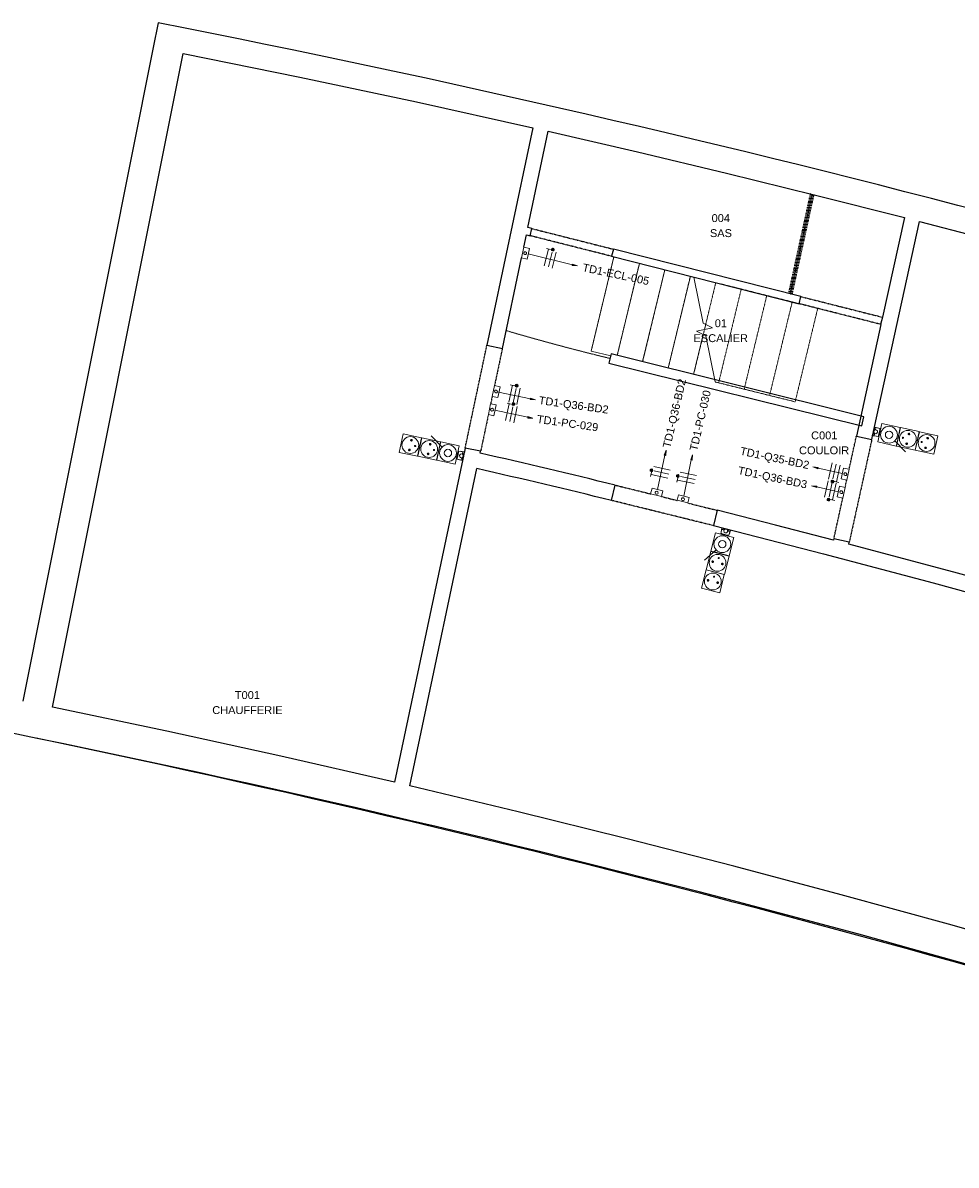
# Model space of a CAD drawing. Header units: millimetres. Extents: x -2845 to 74013, y -36085 to 13748.
# Tile 6 of 8: x 56635 to 65517, y -36085 to -25219. Entities that reach past the tile are written whole.
import ezdxf

# ---------------------------------------------------------------- set-up
doc = ezdxf.new("R2010")
doc.units = ezdxf.units.MM
for name, pattern in [('Tiret', [2.5, 1.25, -1.25]), ('Tiret_2_', [2.5, 1.25, -1.25]), ('Tiret_3_', [6.35, 3.175, -3.175])]:
    doc.linetypes.add(name, pattern=pattern)
for name, color, linetype, lineweight, true_color in [('A-AREA', 4, 'Tiret', 100, 0x00ffff), ('A-DOOR-HDLN', 5, 'Tiret', 25, 0x0000ff), ('M-AREA', 3, 'Tiret', 100, 0x00ff00), ('S-STRS-MBND', 7, 'Tiret', 18, 0x000080)]:
    doc.layers.add(name, color=color, linetype=linetype, lineweight=lineweight, true_color=true_color)
for name, color, linetype, lineweight in [('A-DETL-GENF', 7, 'Continuous', 18), ('A-DOOR', 7, 'Continuous', 25), ('A-FLOR', 7, 'Continuous', 25), ('A-WALL', 7, 'Continuous', 25), ('CABLE', 7, 'Continuous', 30), ('CABLES', 7, 'Continuous', 18), ('G-ANNO-TEXT', 7, 'Continuous', 30), ('I-WALL', 7, 'Continuous', 25), ('INSTAL ELECTRIQUE', 7, 'Continuous', 18), ('S-STRS', 7, 'Continuous', 18)]:
    doc.layers.add(name, color=color, linetype=linetype, lineweight=lineweight)
doc.styles.add('@Arial Unicode MS_1', font='ARIALUNI.TTF', dxfattribs={"height": 75})
doc.styles.add('Arial_2', font='arial.ttf', dxfattribs={"height": 75})

# ---------------------------------------------------------------- blocks, each defined once
blk = doc.blocks.new('Ouverture en rectangle - Ouverture en rectangle _100x207_-V2-2021_015_1111_DCE_1_50_S1_CFO_DIS')
at = {"layer": 'A-DOOR-HDLN', "linetype": 'Tiret_2_'}
for p, q in [((-500, 75), (500, 75)), ((-211, -75), (-500, -75)), ((47, -75), (-106, -75)), ((500, -75), (152, -75))]:
    blk.add_line(p, q, dxfattribs=at)
blk = doc.blocks.new('Ouverture en rectangle - Ouverture en rectangle _100x207_-V3-2021_015_1111_DCE_1_50_S1_CFO_DIS')
at = {"layer": 'A-DOOR-HDLN', "linetype": 'Tiret_2_'}
for p, q in [((-500, 75), (500, 75)), ((-177, -75), (-500, -75)), ((-1, -75), (-72, -75)), ((500, -75), (104, -75))]:
    blk.add_line(p, q, dxfattribs=at)
blk = doc.blocks.new('Ouverture en rectangle - Ouverture en rectangle _100x207_-V4-2021_015_1111_DCE_1_50_S1_CFO_DIS')
at = {"layer": 'A-DOOR-HDLN', "linetype": 'Tiret_2_'}
for p, q in [((-500, 75), (500, 75)), ((-143, -75), (-500, -75)), ((34, -75), (-38, -75)), ((500, -75), (139, -75))]:
    blk.add_line(p, q, dxfattribs=at)
blk = doc.blocks.new('Ouverture en rectangle - Ouverture en rectangle _80x207_-3421789-2021_015_1111_DCE_1_50_S1_CFO_DIS')
at = {"layer": 'A-DOOR-HDLN', "linetype": 'Tiret_2_'}
for p, q in [((-400, 35), (400, 35)), ((400, -35), (-400, -35))]:
    blk.add_line(p, q, dxfattribs=at)
blk = doc.blocks.new('B02_DC_STR_rvt-1-2021_015_1111_DCE_1_50_S1_CFO_DIS')
at = {"layer": 'A-AREA', "linetype": 'Tiret_2_'}
blk.add_line((10770, -27797), (10978, -26849), dxfattribs=at)
at = {"layer": 'A-FLOR'}
blk.add_arc((-23283, -161351), 132090, 71.50375, 78.25947, dxfattribs=at)
at = {"layer": 'A-WALL'}
for p, q in [((4754, -25219), (4707, -25455)), ((4707, -25455), (3466, -31672)), ((3750, -31730), (4992, -25511))]:
    blk.add_line(p, q, dxfattribs=at)
at = {"layer": 'A-WALL', "flags": 128}
for points in [[(4992, -25511), (6103, -25736), (7213, -25972), (8320, -26218)], [(8466, -26251), (9316, -26447), (10164, -26649), (11011, -26857), (11856, -27071)], [(12001, -27108), (13072, -27389), (14140, -27679), (15205, -27979), (16268, -28287), (17328, -28605), (18386, -28932), (19440, -29269), (20492, -29614)], [(7004, -32443), (5921, -32196), (4837, -31958), (3750, -31730)], [(14309, -34380), (13293, -34082), (12275, -33793), (11254, -33513), (10232, -33241), (9206, -32978), (8179, -32723), (7150, -32477)]]:
    blk.add_lwpolyline(points, dxfattribs=at)
at = {"layer": 'A-WALL'}
for centre, radius, start, end in [((-19860, -150720), 127891, 71.44191, 78.90337), ((-21592, -155075), 125602, 71.32686, 86.47696)]:
    blk.add_arc(centre, radius, start, end, dxfattribs=at)
at = {"layer": 'I-WALL'}
for p, q in [((8320, -26218), (7883, -28285)), ((8273, -27166), (8466, -26251)), ((11569, -29077), (12001, -27108)), ((11856, -27071), (11648, -28019)), ((8233, -27354), (8258, -27235)), ((8258, -27235), (8294, -27244)), ((8311, -27176), (8273, -27166)), ((8294, -27244), (8311, -27176)), ((9087, -27372), (9070, -27440)), ((10871, -27823), (9087, -27372)), ((8030, -28316), (8212, -27456)), ((9070, -27440), (10853, -27891)), ((10853, -27891), (10871, -27823)), ((11646, -28019), (11629, -28087)), ((11648, -28019), (11646, -28019)), ((11633, -28087), (11399, -29151)), ((11629, -28087), (11633, -28087)), ((7883, -28285), (8030, -28316)), ((9066, -28367), (9044, -28455)), ((9044, -28455), (11450, -29054)), ((11471, -28967), (9066, -28367)), ((11450, -29054), (11471, -28967)), ((11558, -29127), (11562, -29107)), ((11563, -29102), (11568, -29082)), ((11399, -29151), (11545, -29183)), ((11545, -29183), (11556, -29133)), ((7664, -29319), (7660, -29340)), ((7676, -29264), (7665, -29314)), ((7823, -29295), (7676, -29264)), ((7819, -29311), (7823, -29295)), ((7653, -29370), (7004, -32443)), ((7659, -29344), (7655, -29365)), ((7150, -32477), (7788, -29458)), ((9068, -29762), (9104, -29616)), ((10075, -29856), (10039, -30001)), ((11184, -30128), (11182, -30139)), ((11331, -30160), (11184, -30128)), ((11327, -30177), (11331, -30160))]:
    blk.add_line(p, q, dxfattribs=at)
at = {"layer": 'I-WALL', "flags": 128}
for points in [[(11182, -30139), (10629, -29996), (10075, -29856)], [(10039, -30001), (11085, -30269), (12129, -30546), (13170, -30831), (14209, -31126), (15245, -31430)], [(15445, -31333), (14419, -31031), (13391, -30737), (12360, -30453), (11327, -30177)]]:
    blk.add_lwpolyline(points, dxfattribs=at)
at = {"layer": 'I-WALL'}
for radius, start, end in [(124566, 76.3599, 76.96721), (124416, 76.36018, 76.96589)]:
    blk.add_arc((-20272, -150669), radius, start, end, dxfattribs=at)
at = {"layer": 'S-STRS'}
for p, q in [((9091, -27445), (8875, -28341)), ((9334, -27507), (9123, -28382)), ((9576, -27568), (9365, -28442)), ((9819, -27629), (9608, -28503)), ((9965, -28087), (9953, -28136)), ((9942, -28185), (9850, -28563)), ((8875, -28341), (9061, -28387))]:
    blk.add_line(p, q, dxfattribs=at)
at = {"layer": 'S-STRS', "color": 176, "linetype": 'Tiret_2_', "true_color": 0x000080}
for p, q in [((9091, -27445), (8875, -28341)), ((9334, -27507), (9123, -28382)), ((9576, -27568), (9365, -28442)), ((9819, -27629), (9608, -28503)), ((9965, -28087), (9953, -28136)), ((9942, -28185), (9850, -28563))]:
    blk.add_line(p, q, dxfattribs=at)
at = {"layer": 'S-STRS-MBND', "color": 7, "linetype": 'Continuous'}
for p, q in [((9941, -28075), (9852, -27638)), ((9877, -28152), (10030, -28121)), ((10030, -28121), (9941, -28075)), ((9966, -28197), (9877, -28152)), ((10054, -28635), (9966, -28197))]:
    blk.add_line(p, q, dxfattribs=at)
at = {"layer": 'S-STRS-MBND', "linetype": 'Tiret_2_'}
for p, q in [((10061, -27690), (9965, -28087)), ((10061, -27690), (9965, -28087)), ((10096, -27699), (11031, -27935)), ((10303, -27752), (10088, -28643)), ((10303, -27752), (10088, -28643)), ((10546, -27813), (10331, -28704)), ((10546, -27813), (10331, -28704)), ((10788, -27874), (10573, -28764)), ((10788, -27874), (10573, -28764)), ((11031, -27935), (10816, -28824)), ((9953, -28136), (9942, -28185)), ((9953, -28136), (9942, -28185)), ((10054, -28635), (10816, -28824))]:
    blk.add_line(p, q, dxfattribs=at)
at = {"layer": 'A-DOOR', "color": 5, "lineweight": 25, "true_color": 0x0000ff}
for name, p, rotation in [('Ouverture en rectangle - Ouverture en rectangle _80x207_-3421789-2021_015_1111_DCE_1_50_S1_CFO_DIS', (8690, -27308), 345.8164849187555), ('Ouverture en rectangle - Ouverture en rectangle _80x207_-3421789-2021_015_1111_DCE_1_50_S1_CFO_DIS', (11250, -27955), 345.8164849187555), ('Ouverture en rectangle - Ouverture en rectangle _100x207_-V4-2021_015_1111_DCE_1_50_S1_CFO_DIS', (7853, -28790), 78.05966159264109), ('Ouverture en rectangle - Ouverture en rectangle _100x207_-V3-2021_015_1111_DCE_1_50_S1_CFO_DIS', (11365, -29655), 257.6099998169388), ('Ouverture en rectangle - Ouverture en rectangle _100x207_-V2-2021_015_1111_DCE_1_50_S1_CFO_DIS', (9571, -29809), 166.1299168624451)]:
    blk.add_blockref(name, p, dxfattribs=dict(at, rotation=rotation))
blk = doc.blocks.new('602_BOITE DE DERIVATION - 105X105X50 GENERIQUE-7163070-2021_015_1111_DCE_1_50_S1_CFO_DIS')
at = {"layer": 'INSTAL ELECTRIQUE'}
for p, q in [((9692, -29761), (9705, -29708)), ((9794, -29786), (9692, -29761)), ((9705, -29708), (9807, -29733)), ((9807, -29733), (9794, -29786))]:
    blk.add_line(p, q, dxfattribs=at)
for start, end in [(346.1299, 166.1299), (166.1299, 346.1299)]:
    blk.add_arc((9749, -29750), 14, start, end, dxfattribs=at)
blk = doc.blocks.new('602_BOITE DE DERIVATION - 105X105X50 GENERIQUE-7163085-2021_015_1111_DCE_1_50_S1_CFO_DIS')
at = {"layer": 'INSTAL ELECTRIQUE'}
for p, q in [((9441, -29699), (9455, -29646)), ((9455, -29646), (9556, -29671)), ((9543, -29725), (9441, -29699)), ((9556, -29671), (9543, -29725))]:
    blk.add_line(p, q, dxfattribs=at)
for start, end in [(166.1299, 346.1299), (346.1299, 166.1299)]:
    blk.add_arc((9498, -29688), 14, start, end, dxfattribs=at)
blk = doc.blocks.new('602_BOITE DE DERIVATION - 105X105X50 GENERIQUE-7163073-2021_015_1111_DCE_1_50_S1_CFO_DIS')
at = {"layer": 'INSTAL ELECTRIQUE'}
for p, q in [((11253, -29557), (11276, -29455)), ((11276, -29455), (11330, -29466)), ((11330, -29466), (11307, -29569)), ((11307, -29569), (11253, -29557))]:
    blk.add_line(p, q, dxfattribs=at)
for start, end in [(77.61, 257.61), (257.61, 77.61)]:
    blk.add_arc((11294, -29512), 14, start, end, dxfattribs=at)
blk = doc.blocks.new('602_BOITE DE DERIVATION - 105X105X50 GENERIQUE-7163088-2021_015_1111_DCE_1_50_S1_CFO_DIS')
at = {"layer": 'INSTAL ELECTRIQUE'}
for p, q in [((11216, -29729), (11238, -29627)), ((11238, -29627), (11292, -29638)), ((11292, -29638), (11269, -29741)), ((11269, -29741), (11216, -29729))]:
    blk.add_line(p, q, dxfattribs=at)
for start, end in [(77.61, 257.61), (257.61, 77.61)]:
    blk.add_arc((11256, -29684), 14, start, end, dxfattribs=at)
blk = doc.blocks.new('602_BOITE DE DERIVATION - 105X105X50 GENERIQUE-7163079-2021_015_1111_DCE_1_50_S1_CFO_DIS')
at = {"layer": 'INSTAL ELECTRIQUE'}
for p, q in [((8212, -27456), (8233, -27354)), ((8233, -27354), (8287, -27365)), ((8287, -27365), (8265, -27468)), ((8265, -27468), (8212, -27456))]:
    blk.add_line(p, q, dxfattribs=at)
for start, end in [(78.0597, 258.0597), (258.0597, 78.0597)]:
    blk.add_arc((8247, -27410), 14, start, end, dxfattribs=at)
blk = doc.blocks.new('602_BOITE DE DERIVATION - 105X105X50 GENERIQUE-7163067-2021_015_1111_DCE_1_50_S1_CFO_DIS')
at = {"layer": 'INSTAL ELECTRIQUE'}
for p, q in [((7897, -28945), (7918, -28843)), ((7918, -28843), (7972, -28854)), ((7972, -28854), (7950, -28957)), ((7950, -28957), (7897, -28945))]:
    blk.add_line(p, q, dxfattribs=at)
for start, end in [(78.0597, 258.0597), (258.0597, 78.0597)]:
    blk.add_arc((7932, -28899), 14, start, end, dxfattribs=at)
blk = doc.blocks.new('602_BOITE DE DERIVATION - 105X105X50 GENERIQUE-7163082-2021_015_1111_DCE_1_50_S1_CFO_DIS')
at = {"layer": 'INSTAL ELECTRIQUE'}
for p, q in [((7933, -28772), (7955, -28669)), ((7955, -28669), (8009, -28681)), ((8009, -28681), (7987, -28784)), ((7987, -28784), (7933, -28772))]:
    blk.add_line(p, q, dxfattribs=at)
for start, end in [(78.0597, 258.0597), (258.0597, 78.0597)]:
    blk.add_arc((7969, -28726), 14, start, end, dxfattribs=at)
blk = doc.blocks.new('603_3POSTES_VERTICAUX_PLEXO - 603_3POSTES_VERTICAUX_PLEXO-7091303-2021_015_1111_DCE_1_50_S1_CFO_DIS')
at = {"layer": 'A-DETL-GENF'}
for points in [[(-55, -336), (-54, -337), (-51, -340), (-47, -341), (-44, -340), (-42, -339), (-40, -336), (-40, -333), (-41, -330), (-44, -327), (-47, -326), (-50, -326), (-53, -328), (-55, -331)], [(-4, -289), (-1, -291), (0, -291), (2, -291), (5, -288), (4, -284), (2, -282), (-1, -282), (-4, -284), (-5, -285)], [(40, -336), (41, -337), (44, -340), (47, -341), (51, -340), (53, -339), (55, -336), (55, -333), (54, -330), (51, -327), (47, -326), (45, -326), (42, -328), (40, -331)], [(-55, -519), (-54, -520), (-51, -523), (-47, -524), (-44, -523), (-42, -522), (-40, -519), (-40, -516), (-41, -513), (-44, -510), (-47, -509), (-50, -509), (-53, -511), (-55, -514)], [(-4, -472), (-1, -474), (0, -474), (2, -474), (5, -471), (4, -467), (2, -465), (-1, -465), (-4, -467), (-5, -468)], [(40, -519), (41, -520), (44, -523), (47, -524), (51, -523), (53, -522), (55, -519), (55, -516), (54, -513), (51, -510), (47, -509), (45, -509), (42, -511), (40, -514)]]:
    blk.add_hatch(color=256, dxfattribs=at).paths.add_polyline_path(points)
for p, q in [((-90, -60), (90, -60)), ((-90, -240), (-90, -60)), ((90, -60), (90, -240)), ((-44, -217), (-126, -339)), ((-65, -240), (-90, -240)), ((-90, -243), (90, -243)), ((-90, -423), (-90, -243)), ((90, -240), (-55, -240)), ((90, -243), (90, -423)), ((90, -423), (-90, -423)), ((-90, -426), (90, -426)), ((-90, -606), (-90, -426)), ((90, -426), (90, -606)), ((90, -606), (-90, -606))]:
    blk.add_line(p, q, dxfattribs=at)
for centre, radius in [((0, -150), 80), ((0, -150), 35), ((0, -333), 80), ((-47, -333), 7.82), ((0, -286), 5), ((47, -333), 7.82), ((0, -516), 80), ((-47, -516), 7.82), ((0, -469), 5), ((47, -516), 7.82)]:
    blk.add_circle(centre, radius, dxfattribs=at)
for centre, radius, start, end in [((-47, -333), 7.82, 360, 180), ((0, -286), 5, 360, 180), ((0, -286), 5, 180, 360), ((47, -333), 7.82, 360, 180), ((-47, -333), 7.82, 180, 360), ((47, -333), 7.82, 180, 360), ((-47, -516), 7.82, 360, 180), ((-47, -516), 7.82, 180, 360), ((0, -469), 5, 360, 180), ((0, -469), 5, 180, 360), ((47, -516), 7.82, 360, 180), ((47, -516), 7.82, 180, 360)]:
    blk.add_arc(centre, radius, start, end, dxfattribs=at)
blk = doc.blocks.new('Legrand_Plexo_boitier_vertical_3_postes_gris_069680L - Legrand_Plexo_boitier_vertical_3_postes_gris_069680L-7081495-2021_015_1111_DCE_1_50_S1_CFO_DIS')
at = {"layer": 'INSTAL ELECTRIQUE'}
for p, q in [((11559, -29129), (11561, -29120)), ((11561, -29120), (11568, -29091)), ((11561, -29120), (11562, -29120)), ((11568, -29091), (11562, -29120)), ((11563, -29101), (11562, -29108)), ((11562, -29107), (11562, -29108)), ((11562, -29107), (11562, -29108)), ((11562, -29108), (11564, -29109)), ((11562, -29108), (11562, -29108)), ((11562, -29108), (11564, -29109)), ((11565, -29102), (11563, -29101)), ((11563, -29101), (11563, -29102)), ((11563, -29101), (11563, -29102)), ((11565, -29102), (11563, -29101)), ((11563, -29101), (11563, -29102)), ((11569, -29097), (11565, -29115)), ((11569, -29076), (11567, -29083)), ((11568, -29082), (11567, -29083)), ((11568, -29082), (11567, -29083)), ((11568, -29082), (11567, -29083)), ((11568, -29082), (11567, -29083)), ((11568, -29082), (11567, -29083)), ((11567, -29083), (11569, -29084)), ((11567, -29083), (11569, -29084)), ((11567, -29083), (11569, -29084)), ((11568, -29090), (11570, -29082)), ((11568, -29091), (11568, -29091)), ((11568, -29102), (11568, -29101)), ((11571, -29076), (11569, -29076)), ((11569, -29076), (11569, -29077)), ((11569, -29076), (11569, -29077)), ((11571, -29076), (11569, -29076)), ((11569, -29076), (11569, -29077)), ((11569, -29076), (11569, -29077)), ((11571, -29076), (11569, -29076)), ((11569, -29076), (11569, -29077)), ((11571, -29076), (11570, -29082)), ((11571, -29076), (11572, -29069)), ((11573, -29067), (11572, -29069)), ((11573, -29067), (11574, -29064)), ((11573, -29068), (11573, -29067)), ((11585, -29069), (11573, -29067)), ((11586, -29068), (11574, -29064)), ((11609, -29074), (11576, -29065)), ((11581, -29084), (11583, -29078)), ((11581, -29084), (11581, -29086)), ((11581, -29091), (11582, -29085)), ((11581, -29091), (11582, -29086)), ((11584, -29077), (11582, -29085)), ((11584, -29072), (11583, -29078)), ((11584, -29072), (11585, -29069)), ((11584, -29077), (11585, -29071)), ((11586, -29068), (11585, -29069)), ((11586, -29068), (11585, -29071)), ((11624, -29078), (11586, -29068)), ((11586, -29091), (11586, -29091)), ((11621, -29093), (11610, -29140)), ((11621, -29093), (11622, -29087)), ((11623, -29081), (11622, -29087)), ((11623, -29081), (11624, -29078)), ((11558, -29126), (11556, -29134)), ((11556, -29133), (11556, -29134)), ((11556, -29133), (11556, -29134)), ((11556, -29133), (11556, -29134)), ((11556, -29133), (11556, -29134)), ((11556, -29133), (11556, -29134)), ((11556, -29134), (11558, -29135)), ((11556, -29134), (11558, -29135)), ((11556, -29134), (11558, -29135)), ((11557, -29141), (11556, -29144)), ((11556, -29143), (11556, -29142)), ((11556, -29146), (11556, -29144)), ((11556, -29144), (11568, -29147)), ((11556, -29146), (11568, -29148)), ((11557, -29141), (11558, -29135)), ((11560, -29127), (11558, -29126)), ((11558, -29126), (11558, -29127)), ((11558, -29126), (11558, -29127)), ((11560, -29127), (11558, -29126)), ((11558, -29126), (11558, -29127)), ((11558, -29126), (11558, -29127)), ((11560, -29127), (11558, -29126)), ((11558, -29126), (11558, -29127)), ((11559, -29129), (11558, -29135)), ((11558, -29147), (11591, -29152)), ((11570, -29138), (11568, -29144)), ((11568, -29147), (11568, -29144)), ((11569, -29145), (11568, -29148)), ((11568, -29147), (11568, -29148)), ((11568, -29148), (11607, -29155)), ((11569, -29145), (11571, -29139)), ((11570, -29138), (11571, -29131)), ((11572, -29130), (11571, -29131)), ((11572, -29131), (11571, -29139)), ((11572, -29130), (11574, -29125)), ((11572, -29131), (11574, -29125)), ((11578, -29127), (11578, -29127)), ((11607, -29155), (11608, -29152)), ((11609, -29146), (11608, -29152)), ((11609, -29146), (11610, -29140))]:
    blk.add_line(p, q, dxfattribs=at)
for major_axis, start_param, end_param in [((5, 22.7), 2.269248, 2.36167), ((5, 22.7), 2.269248, 2.928679), ((3.9, 17.7), 2.109282, 7.315496), ((3.9, 17.7), 2.360061, 2.86162), ((5, 22.7), 0.212914, 0.872345), ((5, 22.7), 0.779922, 0.867331), ((3.9, 17.7), 0.279973, 0.781531)]:
    blk.add_ellipse((11582, -29109), major_axis=major_axis, ratio=0.998781, start_param=start_param, end_param=end_param, dxfattribs=at)
blk = doc.blocks.new('Legrand_Plexo_composable_poussoir_NO_gris_069540L - Legrand_Plexo_composable_poussoir_NO_gris_069540L-7081480-2021_015_1111_DCE_1_50_S1_CFO_DIS')
at = {"layer": 'INSTAL ELECTRIQUE'}
for p, q in [((11615, -29141), (11625, -29094)), ((11621, -29089), (11626, -29090)), ((11626, -29090), (11621, -29089)), ((11625, -29094), (11626, -29090)), ((11609, -29143), (11614, -29144)), ((11609, -29144), (11614, -29144)), ((11614, -29144), (11615, -29141))]:
    blk.add_line(p, q, dxfattribs=at)
blk = doc.blocks.new('Legrand_Plexo_composable_prise_FB_gris_069551L - Legrand_Plexo_composable_prise_FB_gris_069551L-7081481-2021_015_1111_DCE_1_50_S1_CFO_DIS')
at = {"layer": 'INSTAL ELECTRIQUE'}
for p, q in [((11625, -29097), (11616, -29138)), ((11616, -29138), (11625, -29097)), ((11625, -29097), (11616, -29138)), ((11622, -29088), (11622, -29089)), ((11626, -29094), (11625, -29096)), ((11625, -29096), (11626, -29094)), ((11626, -29094), (11625, -29096)), ((11625, -29096), (11625, -29096)), ((11626, -29093), (11626, -29094)), ((11626, -29094), (11626, -29093)), ((11626, -29093), (11626, -29094)), ((11610, -29144), (11609, -29145)), ((11615, -29141), (11616, -29139)), ((11616, -29139), (11615, -29141)), ((11616, -29139), (11615, -29141)), ((11615, -29142), (11615, -29141)), ((11615, -29141), (11615, -29142)), ((11615, -29141), (11615, -29142)), ((11616, -29139), (11616, -29139))]:
    blk.add_line(p, q, dxfattribs=at)
for points in [[(11625, -29090), (11624, -29089), (11623, -29089), (11622, -29088), (11622, -29088)], [(11625, -29097), (11625, -29097), (11625, -29097), (11625, -29097)], [(11626, -29093), (11626, -29093), (11626, -29093), (11626, -29092), (11626, -29092)], [(11626, -29092), (11626, -29092), (11626, -29093), (11626, -29093), (11626, -29093)], [(11626, -29094), (11626, -29094), (11626, -29094), (11626, -29094)], [(11615, -29142), (11615, -29141), (11615, -29141), (11615, -29141)], [(11615, -29143), (11615, -29143), (11615, -29142), (11615, -29142)], [(11615, -29143), (11615, -29143), (11615, -29142), (11615, -29142), (11615, -29142)], [(11615, -29142), (11615, -29142), (11615, -29142), (11615, -29143), (11615, -29143)], [(11616, -29138), (11616, -29138), (11616, -29138), (11616, -29138)]]:
    blk.add_open_spline(points, degree=3, dxfattribs=at)
for points, knots in [([(11626, -29093), (11626, -29093), (11626, -29092), (11626, -29092), (11626, -29092)], [0, 0, 0, 0, 0.1428571, 0.2496068, 0.2496068, 0.2496068, 0.2496068]), ([(11609, -29145), (11610, -29145), (11611, -29145), (11612, -29145), (11613, -29144)], [0, 0, 0, 0, 0.2857143, 0.4285714, 0.4285714, 0.4285714, 0.4285714])]:
    blk.add_open_spline(points, degree=3, knots=knots, dxfattribs=at)
blk = doc.blocks.new('Legrand_Plexo_composable_prise_FB_gris_069551L - Legrand_Plexo_composable_prise_FB_gris_069551L-V5-2021_015_1111_DCE_1_50_S1_CFO_DIS')
at = {"layer": 'INSTAL ELECTRIQUE'}
blk.add_open_spline([(11626, -29092), (11626, -29092), (11626, -29092), (11626, -29092)], degree=3, dxfattribs=at)
blk = doc.blocks.new('Legrand_Plexo_boitier_vertical_3_postes_gris_069680L - Legrand_Plexo_boitier_vertical_3_postes_gris_069680L-V8-2021_015_1111_DCE_1_50_S1_CFO_DIS')
at = {"layer": 'INSTAL ELECTRIQUE'}
for p, q in [((10117, -30037), (10109, -30076)), ((10109, -30076), (10111, -30076)), ((10118, -30078), (10111, -30076)), ((10118, -30027), (10112, -30060)), ((10119, -30025), (10117, -30037)), ((10118, -30037), (10117, -30037)), ((10120, -30038), (10117, -30037)), ((10122, -30025), (10118, -30037)), ((10118, -30037), (10121, -30037)), ((10118, -30078), (10124, -30079)), ((10119, -30025), (10122, -30025)), ((10120, -30038), (10126, -30040)), ((10127, -30039), (10121, -30037)), ((10122, -30025), (10123, -30026)), ((10124, -30026), (10122, -30025)), ((10124, -30026), (10130, -30028)), ((10170, -30091), (10124, -30079)), ((10133, -30042), (10126, -30040)), ((10127, -30039), (10133, -30041)), ((10136, -30029), (10130, -30028)), ((10131, -30026), (10131, -30028)), ((10132, -30026), (10131, -30026)), ((10132, -30026), (10131, -30026)), ((10131, -30026), (10131, -30028)), ((10132, -30026), (10131, -30026)), ((10132, -30026), (10131, -30026)), ((10131, -30026), (10131, -30028)), ((10139, -30028), (10131, -30026)), ((10132, -30026), (10131, -30026)), ((10135, -30041), (10133, -30041)), ((10133, -30042), (10140, -30043)), ((10134, -30042), (10140, -30043)), ((10136, -30029), (10145, -30031)), ((10139, -30028), (10138, -30027)), ((10139, -30028), (10138, -30027)), ((10139, -30028), (10138, -30027)), ((10139, -30028), (10138, -30027)), ((10139, -30028), (10138, -30027)), ((10138, -30030), (10139, -30028)), ((10138, -30030), (10139, -30028)), ((10138, -30030), (10139, -30028)), ((10138, -30048), (10138, -30048)), ((10174, -30039), (10145, -30031)), ((10145, -30031), (10174, -30039)), ((10145, -30031), (10145, -30031)), ((10168, -30040), (10150, -30035)), ((10157, -30032), (10156, -30034)), ((10157, -30032), (10156, -30034)), ((10158, -30032), (10157, -30032)), ((10158, -30032), (10157, -30032)), ((10163, -30034), (10157, -30032)), ((10158, -30032), (10157, -30032)), ((10163, -30036), (10163, -30034)), ((10163, -30034), (10163, -30034)), ((10163, -30034), (10163, -30034)), ((10163, -30036), (10163, -30034)), ((10163, -30034), (10163, -30034)), ((10170, -30091), (10176, -30093)), ((10173, -30052), (10178, -30053)), ((10173, -30052), (10180, -30053)), ((10173, -30057), (10173, -30057)), ((10174, -30039), (10174, -30039)), ((10174, -30039), (10183, -30041)), ((10182, -30094), (10176, -30093)), ((10180, -30052), (10178, -30052)), ((10180, -30052), (10186, -30054)), ((10187, -30055), (10180, -30053)), ((10181, -30038), (10181, -30040)), ((10183, -30039), (10181, -30038)), ((10183, -30039), (10181, -30038)), ((10181, -30038), (10181, -30040)), ((10183, -30039), (10181, -30038)), ((10183, -30039), (10181, -30038)), ((10181, -30038), (10181, -30040)), ((10183, -30039), (10181, -30038)), ((10189, -30040), (10181, -30038)), ((10182, -30094), (10185, -30095)), ((10189, -30042), (10183, -30041)), ((10185, -30095), (10196, -30058)), ((10193, -30056), (10186, -30054)), ((10187, -30055), (10193, -30057)), ((10189, -30040), (10188, -30040)), ((10189, -30040), (10188, -30040)), ((10189, -30040), (10188, -30040)), ((10189, -30040), (10188, -30040)), ((10189, -30040), (10188, -30040)), ((10189, -30042), (10189, -30040)), ((10189, -30042), (10189, -30040)), ((10189, -30042), (10189, -30040)), ((10189, -30042), (10195, -30044)), ((10190, -30080), (10200, -30048)), ((10193, -30056), (10195, -30056)), ((10196, -30058), (10193, -30057)), ((10198, -30045), (10195, -30044)), ((10195, -30056), (10198, -30045)), ((10196, -30058), (10195, -30056)), ((10196, -30044), (10197, -30045)), ((10197, -30058), (10200, -30045)), ((10198, -30045), (10200, -30045))]:
    blk.add_line(p, q, dxfattribs=at)
for major_axis, start_param, end_param in [((-22.5, 5.7), 5.41084, 6.070272), ((-17.6, 4.5), 5.250875, 10.457089), ((-17.6, 4.5), 5.501654, 6.003213), ((-22.5, 5.7), 5.41084, 5.503263), ((-17.6, 4.5), 3.421565, 3.923124), ((-22.5, 5.7), 3.354506, 4.013937), ((-22.5, 5.7), 3.921515, 4.006004)]:
    blk.add_ellipse((10155, -30052), major_axis=major_axis, ratio=0.998781, start_param=start_param, end_param=end_param, dxfattribs=at)
blk = doc.blocks.new('Legrand_Plexo_composable_prise_FB_gris_069551L - Legrand_Plexo_composable_prise_FB_gris_069551L-V9-2021_015_1111_DCE_1_50_S1_CFO_DIS')
at = {"layer": 'INSTAL ELECTRIQUE'}
for p, q in [((10119, -30079), (10119, -30079)), ((10121, -30084), (10122, -30084)), ((10122, -30084), (10121, -30084)), ((10122, -30084), (10121, -30084)), ((10122, -30084), (10125, -30085)), ((10125, -30085), (10122, -30084)), ((10125, -30085), (10122, -30084)), ((10125, -30085), (10125, -30085)), ((10166, -30096), (10125, -30085)), ((10125, -30085), (10166, -30096)), ((10166, -30096), (10125, -30085)), ((10169, -30096), (10166, -30096)), ((10166, -30096), (10169, -30096)), ((10166, -30096), (10167, -30096)), ((10169, -30096), (10166, -30096)), ((10170, -30097), (10169, -30096)), ((10169, -30096), (10170, -30097)), ((10170, -30097), (10169, -30096)), ((10175, -30093), (10174, -30093))]:
    blk.add_line(p, q, dxfattribs=at)
for points, knots in [([(10119, -30079), (10119, -30079), (10119, -30080), (10119, -30081), (10119, -30082)], [0, 0, 0, 0, 0.2857143, 0.4285714, 0.4285714, 0.4285714, 0.4285714]), ([(10170, -30097), (10170, -30097), (10171, -30097), (10171, -30097), (10171, -30097)], [0, 0, 0, 0, 0.1428571, 0.2496068, 0.2496068, 0.2496068, 0.2496068])]:
    blk.add_open_spline(points, degree=3, knots=knots, dxfattribs=at)
for points in [[(10120, -30084), (10121, -30084), (10121, -30084), (10121, -30084), (10121, -30084)], [(10121, -30084), (10121, -30084), (10121, -30084), (10121, -30084)], [(10121, -30084), (10121, -30084), (10121, -30084), (10121, -30084), (10121, -30084)], [(10122, -30084), (10122, -30084), (10122, -30084), (10122, -30084)], [(10125, -30085), (10125, -30085), (10125, -30085), (10125, -30085)], [(10166, -30095), (10166, -30096), (10166, -30096), (10166, -30096)], [(10169, -30096), (10169, -30096), (10169, -30096), (10169, -30096)], [(10170, -30097), (10170, -30097), (10170, -30097), (10171, -30097), (10171, -30097)], [(10171, -30097), (10171, -30097), (10170, -30097), (10170, -30097), (10170, -30097)], [(10173, -30095), (10173, -30095), (10174, -30094), (10175, -30093), (10175, -30093)]]:
    blk.add_open_spline(points, degree=3, dxfattribs=at)
blk = doc.blocks.new('Legrand_Plexo_boitier_vertical_3_postes_gris_069680L - Legrand_Plexo_boitier_vertical_3_postes_gris_069680L-V10-2021_015_1111_DCE_1_50_S1_CFO_DIS')
at = {"layer": 'INSTAL ELECTRIQUE'}
for p, q in [((7602, -29354), (7612, -29307)), ((7613, -29301), (7612, -29307)), ((7613, -29301), (7614, -29295)), ((7615, -29293), (7614, -29295)), ((7653, -29299), (7615, -29293)), ((7630, -29295), (7630, -29295)), ((7664, -29300), (7630, -29295)), ((7644, -29320), (7644, -29320)), ((7650, -29315), (7648, -29322)), ((7649, -29317), (7648, -29322)), ((7650, -29315), (7651, -29308)), ((7650, -29317), (7651, -29316)), ((7653, -29302), (7651, -29308)), ((7652, -29309), (7651, -29316)), ((7652, -29309), (7653, -29303)), ((7666, -29301), (7653, -29299)), ((7654, -29300), (7653, -29299)), ((7653, -29302), (7653, -29299)), ((7654, -29300), (7653, -29303)), ((7653, -29350), (7657, -29332)), ((7666, -29303), (7654, -29300)), ((7654, -29356), (7660, -29327)), ((7661, -29327), (7654, -29356)), ((7661, -29327), (7660, -29327)), ((7662, -29318), (7661, -29327)), ((7662, -29318), (7664, -29312)), ((7662, -29320), (7664, -29321)), ((7662, -29320), (7664, -29321)), ((7662, -29320), (7664, -29321)), ((7665, -29306), (7664, -29312)), ((7666, -29313), (7664, -29312)), ((7666, -29313), (7664, -29312)), ((7666, -29313), (7664, -29312)), ((7664, -29321), (7666, -29313)), ((7664, -29321), (7664, -29319)), ((7664, -29321), (7664, -29319)), ((7664, -29321), (7664, -29319)), ((7664, -29321), (7664, -29319)), ((7664, -29321), (7664, -29319)), ((7665, -29306), (7666, -29303)), ((7666, -29304), (7665, -29305)), ((7665, -29314), (7666, -29313)), ((7665, -29314), (7666, -29313)), ((7665, -29314), (7666, -29313)), ((7665, -29314), (7666, -29313)), ((7665, -29314), (7666, -29313)), ((7666, -29301), (7666, -29303)), ((7599, -29367), (7600, -29360)), ((7599, -29367), (7599, -29369)), ((7599, -29369), (7636, -29379)), ((7602, -29354), (7600, -29360)), ((7614, -29374), (7646, -29382)), ((7636, -29356), (7636, -29356)), ((7636, -29379), (7637, -29376)), ((7636, -29379), (7637, -29378)), ((7636, -29379), (7649, -29383)), ((7638, -29370), (7637, -29376)), ((7638, -29375), (7637, -29378)), ((7637, -29378), (7649, -29380)), ((7638, -29370), (7640, -29362)), ((7638, -29375), (7639, -29369)), ((7641, -29363), (7639, -29369)), ((7641, -29356), (7640, -29361)), ((7641, -29356), (7640, -29362)), ((7641, -29363), (7641, -29361)), ((7649, -29380), (7650, -29377)), ((7650, -29379), (7649, -29380)), ((7649, -29380), (7649, -29383)), ((7651, -29371), (7650, -29377)), ((7651, -29371), (7653, -29365)), ((7651, -29371), (7653, -29371)), ((7651, -29371), (7653, -29371)), ((7651, -29371), (7653, -29371)), ((7654, -29356), (7653, -29365)), ((7655, -29364), (7653, -29363)), ((7655, -29364), (7653, -29363)), ((7655, -29364), (7653, -29363)), ((7653, -29371), (7655, -29364)), ((7653, -29371), (7653, -29370)), ((7653, -29371), (7653, -29370)), ((7653, -29371), (7653, -29370)), ((7653, -29371), (7653, -29370)), ((7653, -29371), (7653, -29370)), ((7654, -29356), (7654, -29356)), ((7655, -29365), (7655, -29364)), ((7655, -29365), (7655, -29364)), ((7655, -29365), (7655, -29364)), ((7655, -29365), (7655, -29364)), ((7655, -29365), (7655, -29364)), ((7657, -29345), (7659, -29345)), ((7657, -29345), (7659, -29345)), ((7660, -29339), (7658, -29338)), ((7660, -29339), (7658, -29338)), ((7659, -29345), (7660, -29339)), ((7659, -29345), (7659, -29344)), ((7659, -29345), (7659, -29344)), ((7659, -29345), (7659, -29345)), ((7660, -29339), (7660, -29339)), ((7660, -29340), (7660, -29339)), ((7660, -29340), (7660, -29339))]:
    blk.add_line(p, q, dxfattribs=at)
for major_axis, start_param, end_param in [((3.7, 17.7), 5.250875, 10.457089), ((3.7, 17.7), 5.501654, 6.003213), ((4.8, 22.7), 5.41084, 6.070272), ((4.8, 22.7), 5.41084, 5.503263), ((4.8, 22.7), 3.354506, 4.013937), ((3.7, 17.7), 3.421565, 3.923124), ((4.8, 22.7), 3.921515, 4.013937)]:
    blk.add_ellipse((7640, -29338), major_axis=major_axis, ratio=0.998781, start_param=start_param, end_param=end_param, dxfattribs=at)
blk = doc.blocks.new('Fil - COCHE DE FIL_PE_SYMBOLE-4085576-2021_015_1111_DCE_1_50_S1_CFO_DIS')
at = {"layer": 'CABLES', "lineweight": 9}
for p, q in [((-0.42, 1.8), (0.42, 1.8)), ((0, 1.8), (0, -1.48))]:
    blk.add_line(p, q, dxfattribs=at)
blk = doc.blocks.new('Fil - Coche de fil circulaire-323115-2021_015_1111_DCE_1_50_S1_CFO_DIS')
at = {"layer": 'CABLES', "lineweight": 9}
blk.add_hatch(color=256, dxfattribs=at).paths.add_polyline_path([(0.07, 1.64), (0.14, 1.66), (0.19, 1.7), (0.24, 1.76), (0.26, 1.82), (0.27, 1.89), (0.26, 1.96), (0.24, 2.02), (0.19, 2.08), (0.14, 2.12), (0.07, 2.15), (0.01, 2.16), (-0.06, 2.15), (-0.13, 2.12), (-0.18, 2.08), (-0.22, 2.02), (-0.25, 1.96), (-0.26, 1.89), (-0.25, 1.82), (-0.22, 1.76), (-0.18, 1.7), (-0.13, 1.66), (-0.06, 1.64), (0.01, 1.63)])
blk.add_line((0, 1.37), (0, -1.51), dxfattribs=at)
for start, end in [(360, 180), (180, 360)]:
    blk.add_arc((0.01, 1.89), 0.265, start, end, dxfattribs=at)
blk = doc.blocks.new('Fil - Coche de fil long-323512-2021_015_1111_DCE_1_50_S1_CFO_DIS')
at = {"layer": 'CABLES', "lineweight": 9}
blk.add_line((0, 1.61), (0, -1.57), dxfattribs=at)
blk = doc.blocks.new('Fil - Coche de fil circulaire-V11-2021_015_1111_DCE_1_50_S1_CFO_DIS')
at = {"layer": 'CABLES', "lineweight": 9}
blk.add_hatch(color=256, dxfattribs=at).paths.add_polyline_path([(0.07, 1.64), (0.14, 1.66), (0.19, 1.7), (0.24, 1.76), (0.26, 1.82), (0.27, 1.89), (0.26, 1.96), (0.24, 2.02), (0.19, 2.08), (0.14, 2.12), (0.07, 2.15), (0.01, 2.16), (-0.06, 2.15), (-0.13, 2.12), (-0.18, 2.08), (-0.22, 2.02), (-0.25, 1.96), (-0.26, 1.89), (-0.25, 1.82), (-0.22, 1.76), (-0.18, 1.7), (-0.13, 1.66), (-0.06, 1.64), (0.01, 1.63)])
blk.add_line((0, 1.37), (0, -1.42), dxfattribs=at)
for start, end in [(360, 180), (180, 360)]:
    blk.add_arc((0.01, 1.89), 0.265, start, end, dxfattribs=at)
blk = doc.blocks.new('B02_ELE_rvt-1-2021_015_1111_DCE_1_50_S1_CFO_DIS')
at = {"layer": 'CABLES'}
for points in [[(8744, -27532), (8697, -27514), (8694, -27527)], [(8346, -28806), (8298, -28789), (8295, -28802)], [(8321, -28981), (8273, -28965), (8271, -28978)], [(9584, -29334), (9588, -29283), (9571, -29331)], [(9835, -29378), (9839, -29327), (9822, -29375)], [(11033, -29462), (11035, -29449), (10985, -29444)], [(11021, -29640), (11024, -29627), (10973, -29622), (11005, -29634)]]:
    blk.add_hatch(color=256, dxfattribs=at).paths.add_polyline_path(points)
for p, q in [((8696, -27520), (8276, -27416)), ((8697, -27514), (8694, -27527)), ((8697, -27514), (8694, -27527)), ((8694, -27527), (8744, -27532)), ((8694, -27527), (8744, -27532)), ((8744, -27532), (8697, -27514)), ((8744, -27532), (8697, -27514)), ((8297, -28795), (7994, -28731)), ((8298, -28789), (8295, -28802)), ((8298, -28789), (8295, -28802)), ((8346, -28806), (8298, -28789)), ((8346, -28806), (8298, -28789)), ((8295, -28802), (8346, -28806)), ((8295, -28802), (8346, -28806)), ((8272, -28971), (7958, -28905)), ((8273, -28965), (8271, -28978)), ((8273, -28965), (8271, -28978)), ((8271, -28978), (8321, -28981)), ((8271, -28978), (8321, -28981)), ((8321, -28981), (8273, -28965)), ((8321, -28981), (8273, -28965)), ((9577, -29332), (9505, -29659)), ((9588, -29283), (9571, -29331)), ((9588, -29283), (9571, -29331)), ((9571, -29331), (9584, -29334)), ((9571, -29331), (9584, -29334)), ((9584, -29334), (9588, -29283)), ((9584, -29334), (9588, -29283)), ((9839, -29327), (9822, -29375)), ((9839, -29327), (9822, -29375)), ((9835, -29378), (9839, -29327)), ((9835, -29378), (9839, -29327)), ((9828, -29376), (9756, -29720)), ((9822, -29375), (9835, -29378)), ((9822, -29375), (9835, -29378)), ((11035, -29449), (10985, -29444)), ((10985, -29444), (11033, -29462)), ((11035, -29449), (10985, -29444)), ((10985, -29444), (11033, -29462)), ((11033, -29462), (11035, -29449)), ((11033, -29462), (11035, -29449)), ((11034, -29455), (11268, -29507)), ((11024, -29627), (10973, -29622)), ((10973, -29622), (11021, -29640)), ((11024, -29627), (10973, -29622)), ((10973, -29622), (11005, -29634)), ((11005, -29634), (11021, -29640)), ((11021, -29640), (11024, -29627)), ((11021, -29640), (11024, -29627)), ((11022, -29633), (11230, -29679))]:
    blk.add_line(p, q, dxfattribs=at)
at = {"layer": 'M-AREA', "linetype": 'Tiret_3_', "lineweight": 18}
blk.add_arc((14188, -7275), 21751, 253.6512, 256.3488, dxfattribs=at)
at = {"layer": 'CABLES', "lineweight": 18, "xscale": 49.99999999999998, "yscale": 49.99999999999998, "zscale": 49.99999999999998}
for name, p, rotation in [('Fil - COCHE DE FIL_PE_SYMBOLE-4085576-2021_015_1111_DCE_1_50_S1_CFO_DIS', (8447, -27459), 346.0584761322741), ('Fil - Coche de fil circulaire-323115-2021_015_1111_DCE_1_50_S1_CFO_DIS', (8486, -27468), 346.0584761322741), ('Fil - Coche de fil long-323512-2021_015_1111_DCE_1_50_S1_CFO_DIS', (8524, -27478), 346.0584761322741), ('Fil - COCHE DE FIL_PE_SYMBOLE-4085576-2021_015_1111_DCE_1_50_S1_CFO_DIS', (8107, -28755), 348.0596615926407), ('Fil - Coche de fil circulaire-V11-2021_015_1111_DCE_1_50_S1_CFO_DIS', (8146, -28763), 348.0596615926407), ('Fil - Coche de fil long-323512-2021_015_1111_DCE_1_50_S1_CFO_DIS', (8184, -28772), 348.0596615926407), ('Fil - COCHE DE FIL_PE_SYMBOLE-4085576-2021_015_1111_DCE_1_50_S1_CFO_DIS', (8076, -28930), 348.0596615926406), ('Fil - Coche de fil circulaire-323115-2021_015_1111_DCE_1_50_S1_CFO_DIS', (8115, -28938), 348.0596615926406), ('Fil - Coche de fil long-323512-2021_015_1111_DCE_1_50_S1_CFO_DIS', (8154, -28946), 348.0596615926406), ('Fil - Coche de fil long-323512-2021_015_1111_DCE_1_50_S1_CFO_DIS', (9550, -29456), 77.6294462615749), ('Fil - Coche de fil long-323512-2021_015_1111_DCE_1_50_S1_CFO_DIS', (11152, -29481), 167.609999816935), ('Fil - Coche de fil circulaire-323115-2021_015_1111_DCE_1_50_S1_CFO_DIS', (11191, -29490), 167.609999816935), ('Fil - COCHE DE FIL_PE_SYMBOLE-4085576-2021_015_1111_DCE_1_50_S1_CFO_DIS', (11230, -29498), 167.609999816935), ('Fil - Coche de fil circulaire-323115-2021_015_1111_DCE_1_50_S1_CFO_DIS', (9541, -29495), 77.6294462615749), ('Fil - COCHE DE FIL_PE_SYMBOLE-4085576-2021_015_1111_DCE_1_50_S1_CFO_DIS', (9533, -29534), 77.6294462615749), ('Fil - Coche de fil circulaire-323115-2021_015_1111_DCE_1_50_S1_CFO_DIS', (9792, -29548), 78.15927345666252), ('Fil - COCHE DE FIL_PE_SYMBOLE-4085576-2021_015_1111_DCE_1_50_S1_CFO_DIS', (9784, -29587), 78.15927345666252), ('Fil - Coche de fil long-323512-2021_015_1111_DCE_1_50_S1_CFO_DIS', (9800, -29510), 78.15927345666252), ('Fil - Coche de fil long-323512-2021_015_1111_DCE_1_50_S1_CFO_DIS', (11114, -29653), 167.6099998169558), ('Fil - Coche de fil circulaire-323115-2021_015_1111_DCE_1_50_S1_CFO_DIS', (11153, -29662), 167.6099998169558), ('Fil - COCHE DE FIL_PE_SYMBOLE-4085576-2021_015_1111_DCE_1_50_S1_CFO_DIS', (11192, -29670), 167.6099998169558)]:
    blk.add_blockref(name, p, dxfattribs=dict(at, rotation=rotation))
at = {"layer": 'INSTAL ELECTRIQUE', "lineweight": 18}
for name in ['602_BOITE DE DERIVATION - 105X105X50 GENERIQUE-7163079-2021_015_1111_DCE_1_50_S1_CFO_DIS', '602_BOITE DE DERIVATION - 105X105X50 GENERIQUE-7163082-2021_015_1111_DCE_1_50_S1_CFO_DIS', '602_BOITE DE DERIVATION - 105X105X50 GENERIQUE-7163067-2021_015_1111_DCE_1_50_S1_CFO_DIS', 'Legrand_Plexo_boitier_vertical_3_postes_gris_069680L - Legrand_Plexo_boitier_vertical_3_postes_gris_069680L-7081495-2021_015_1111_DCE_1_50_S1_CFO_DIS', 'Legrand_Plexo_composable_prise_FB_gris_069551L - Legrand_Plexo_composable_prise_FB_gris_069551L-7081481-2021_015_1111_DCE_1_50_S1_CFO_DIS', 'Legrand_Plexo_composable_poussoir_NO_gris_069540L - Legrand_Plexo_composable_poussoir_NO_gris_069540L-7081480-2021_015_1111_DCE_1_50_S1_CFO_DIS', 'Legrand_Plexo_composable_prise_FB_gris_069551L - Legrand_Plexo_composable_prise_FB_gris_069551L-V5-2021_015_1111_DCE_1_50_S1_CFO_DIS', 'Legrand_Plexo_boitier_vertical_3_postes_gris_069680L - Legrand_Plexo_boitier_vertical_3_postes_gris_069680L-V10-2021_015_1111_DCE_1_50_S1_CFO_DIS', '602_BOITE DE DERIVATION - 105X105X50 GENERIQUE-7163073-2021_015_1111_DCE_1_50_S1_CFO_DIS', '602_BOITE DE DERIVATION - 105X105X50 GENERIQUE-7163085-2021_015_1111_DCE_1_50_S1_CFO_DIS', '602_BOITE DE DERIVATION - 105X105X50 GENERIQUE-7163088-2021_015_1111_DCE_1_50_S1_CFO_DIS', '602_BOITE DE DERIVATION - 105X105X50 GENERIQUE-7163070-2021_015_1111_DCE_1_50_S1_CFO_DIS', 'Legrand_Plexo_boitier_vertical_3_postes_gris_069680L - Legrand_Plexo_boitier_vertical_3_postes_gris_069680L-V8-2021_015_1111_DCE_1_50_S1_CFO_DIS', 'Legrand_Plexo_composable_prise_FB_gris_069551L - Legrand_Plexo_composable_prise_FB_gris_069551L-V9-2021_015_1111_DCE_1_50_S1_CFO_DIS']:
    blk.add_blockref(name, (0, 0), dxfattribs=at)
for name, p, rotation in [('603_3POSTES_VERTICAUX_PLEXO - 603_3POSTES_VERTICAUX_PLEXO-7091303-2021_015_1111_DCE_1_50_S1_CFO_DIS', (7659, -29342), 258.0596615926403), ('603_3POSTES_VERTICAUX_PLEXO - 603_3POSTES_VERTICAUX_PLEXO-7091303-2021_015_1111_DCE_1_50_S1_CFO_DIS', (11563, -29105), 77.60999981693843), ('Legrand_Plexo_composable_prise_FB_gris_069551L - Legrand_Plexo_composable_prise_FB_gris_069551L-7081481-2021_015_1111_DCE_1_50_S1_CFO_DIS', (19450, -58355), 180.4496617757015), ('Legrand_Plexo_composable_poussoir_NO_gris_069540L - Legrand_Plexo_composable_poussoir_NO_gris_069540L-7081480-2021_015_1111_DCE_1_50_S1_CFO_DIS', (19450, -58355), 180.4496617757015), ('Legrand_Plexo_composable_prise_FB_gris_069551L - Legrand_Plexo_composable_prise_FB_gris_069551L-V5-2021_015_1111_DCE_1_50_S1_CFO_DIS', (19450, -58355), 180.4496617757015), ('603_3POSTES_VERTICAUX_PLEXO - 603_3POSTES_VERTICAUX_PLEXO-7091303-2021_015_1111_DCE_1_50_S1_CFO_DIS', (10160, -30033), 345.725684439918), ('Legrand_Plexo_composable_poussoir_NO_gris_069540L - Legrand_Plexo_composable_poussoir_NO_gris_069540L-7081480-2021_015_1111_DCE_1_50_S1_CFO_DIS', (39629, -19434), 268.1156846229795), ('Legrand_Plexo_composable_prise_FB_gris_069551L - Legrand_Plexo_composable_prise_FB_gris_069551L-V5-2021_015_1111_DCE_1_50_S1_CFO_DIS', (39629, -19434), 268.1156846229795)]:
    blk.add_blockref(name, p, dxfattribs=dict(at, rotation=rotation))
at = {"layer": 'CABLE', "lineweight": 9, "char_height": 75, "attachment_point": 1, "style": 'Arial_2'}
for s, insert, width, rotation in [('TD1-ECL-005', (8802, -27507), 793.67, 348), ('TD1-Q36-BD2', (9555, -29251), 821.73, 77), ('TD1-Q36-BD2', (8382, -28770), 821.73, 352), ('TD1-PC-030', (9810, -29280), 721.52, 77), ('TD1-PC-029', (8365, -28949), 721.52, 352), ('TD1-Q35-BD2', (10302, -29252), 821.73, 348), ('TD1-Q36-BD3', (10282, -29437), 821.73, 348)]:
    blk.add_mtext(s, dxfattribs=dict(at, insert=insert, width=width, rotation=rotation))
at = {"layer": 'G-ANNO-TEXT', "color": 9, "lineweight": 9, "true_color": 0xc0c0c0, "char_height": 75, "attachment_point": 1, "style": '@Arial Unicode MS_1'}
for s, insert, width in [('004', (10021, -27039), 216.46), ('SAS', (10005, -27182), 252.53), ('01', (10051, -28039), 144.3), ('ESCALIER', (9849, -28181), 629.32), ('C001', (10968, -29106), 308.65), ('COULOIR', (10853, -29248), 585.23), ('T001', (5484, -31576), 296.62), ('CHAUFFERIE', (5269, -31719), 817.72)]:
    blk.add_mtext(s, dxfattribs=dict(at, insert=insert, width=width))

msp = doc.modelspace()

# ---------------------------------------------------------------- block references
at = {"lineweight": 5}
for name in ['B02_DC_STR_rvt-1-2021_015_1111_DCE_1_50_S1_CFO_DIS', 'B02_ELE_rvt-1-2021_015_1111_DCE_1_50_S1_CFO_DIS']:
    msp.add_blockref(name, (53169, 0), dxfattribs=at)

doc.saveas('drawing.dxf')
